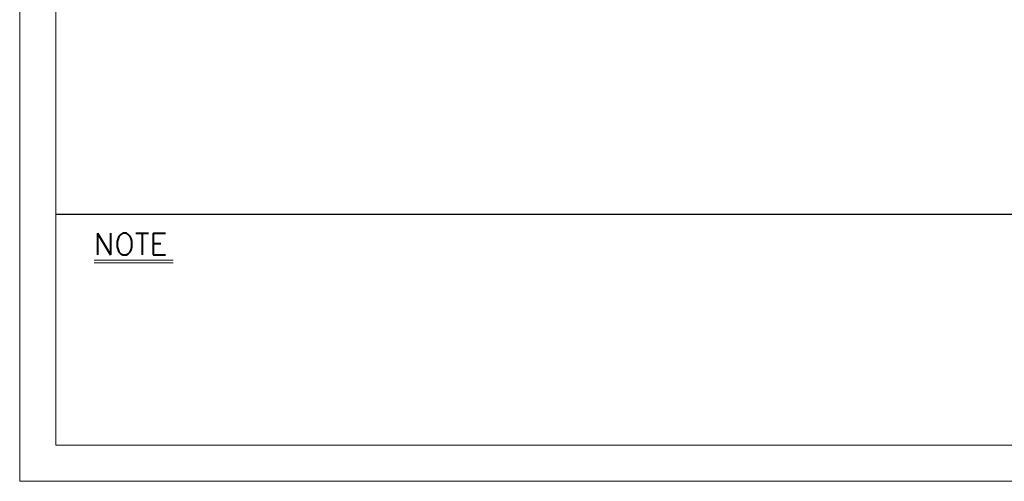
# Model space of a CAD drawing. Header units: millimetres. Extents: x 46891 to 51038, y 6223 to 10291.
# Tile 1 of 6: x 48547 to 49356, y 8529 to 8909. Entities that reach past the tile are written whole.
import ezdxf

# ---------------------------------------------------------------- set-up
doc = ezdxf.new("R2010")
doc.units = ezdxf.units.MM
doc.header["$LTSCALE"] = 0.5
doc.layers.get('0').update_dxf_attribs({"lineweight": 20})
doc.layers.add('3', color=3, linetype='Continuous')
doc.layers.add('4', color=4, linetype='Continuous', lineweight=13)
doc.styles.add('DSR TEXT', font='romans.shx', dxfattribs={"bigfont": 'whgtxt.shx'})

# ---------------------------------------------------------------- blocks, each defined once
blk = doc.blocks.new('A$C13F00394')
for p, q in [((-202.34, 25.67), (-191.42, 25.67)), ((-202.34, 25.3), (-191.42, 25.3))]:
    blk.add_line(p, q)
at = {"layer": '3'}
blk.add_line((0, 32), (-207.68, 32), dxfattribs=at)
at = {"layer": '4', "color": 0, "style": 'DSR TEXT'}
blk.add_text('NOTE', height=3, dxfattribs=at).set_placement((-202.39, 26.38))
blk = doc.blocks.new('A$C1C1952E1')
at = {"color": 1}
blk.add_lwpolyline([(0, 0), (420, 0), (420, 297), (0, 297)], close=True, dxfattribs=at)
at = {"color": 3}
blk.add_lwpolyline([(5, 5), (415, 5), (415, 292), (5, 292)], close=True, dxfattribs=at)

msp = doc.modelspace()

# ---------------------------------------------------------------- block references
at = {"xscale": 5.931900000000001, "yscale": 5.931900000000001, "zscale": 5.931900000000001}
for name, p in [('A$C1C1952E1', (48546.67132, 8528.99552)), ('A$C13F00394', (49808.28288, 8558.65502))]:
    msp.add_blockref(name, p, dxfattribs=at)

doc.saveas('drawing.dxf')
